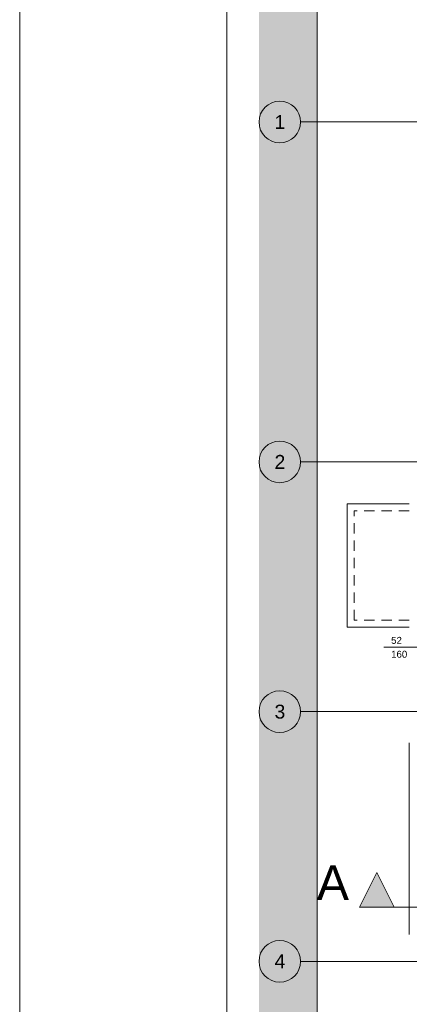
# Paper-space layout 'A-06 INWENTARYZACJA - PIĘTRO 3' of a CAD drawing. Header units: millimetres. Extents: x 0 to 500, y 0 to 350.
# Tile 2 of 12: x 0 to 56, y 133 to 275. Entities that reach past the tile are written whole.
import ezdxf
from ezdxf.xclip import XClip

# ---------------------------------------------------------------- set-up
doc = ezdxf.new("R2010")
doc.units = ezdxf.units.MM
doc.header["$MEASUREMENT"] = 0
doc.header["$XCLIPFRAME"] = 0
for name, pattern in [('ACAD_ISO03W100', [300, 120, -180]), ('DASHDOTX2', [1000, 500, -250, 0, -250]), ('Przer. długie kreski', [2.5, 1.5, -1]), ('PRZERYWANA_DU_A', [550, 350.0000000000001, -199.9999999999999])]:
    doc.linetypes.add(name, pattern=pattern)
for name, color, linetype, lineweight in [('0_Nr_pióra__2', 8, 'Continuous', 13), ('A_linie przekroju_Nr_pióra__1', 7, 'Continuous', 20), ('A_stolarka_Nr_pióra__3', 252, 'Continuous', 13), ('A_ściany_Nr_pióra__1', 7, 'Continuous', 20)]:
    doc.layers.add(name, color=color, linetype=linetype, lineweight=lineweight)
for name, color, linetype, lineweight, true_color in [('A_Arkusz_Nr_pióra__255', 7, 'Continuous', 15, 0x242424), ('A_osie_Nr_pióra__16', 7, 'Continuous', 5, 0x0f0f0f), ('A_osie_Nr_pióra__76', 7, 'Continuous', 5, 0x2d2d2d), ('A_ściany_Nr_pióra__10', 7, 'Continuous', 13, 0x4b4b4b)]:
    doc.layers.add(name, color=color, linetype=linetype, lineweight=lineweight, true_color=true_color)
doc.layers.add('A_linie przekroju', color=7, linetype='Continuous')
doc.layers.add('A_podrys', color=7, linetype='Continuous')
doc.styles.add('STYL_AUTOMATYCZNY_1', font='arial.ttf')

# ---------------------------------------------------------------- blocks, each defined once
blk = doc.blocks.new('Rysunek_1_1', base_point=(-1584.216583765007, -269.9524883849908))
at = {"linetype": 'Continuous', "lineweight": 0, "true_color": 0x484848}
blk.add_hatch(color=251, dxfattribs=at).paths.add_polyline_path([(34.52477695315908, 317.932345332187), (34.52477695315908, 114.1223486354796), (42.90954068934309, 114.1223486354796), (42.90954068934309, 317.932345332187)])
at = {"layer": 'A_linie przekroju', "linetype": 'Continuous', "lineweight": 0, "true_color": 0x000000}
blk.add_hatch(color=18, dxfattribs=at).paths.add_polyline_path([(49.00852520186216, 146.9550503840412), (54.00852520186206, 146.9550503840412), (51.50852520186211, 151.9550503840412)])
at = {"layer": '0_Nr_pióra__2', "color": 8, "linetype": 'PRZERYWANA_DU_A', "lineweight": 13, "flags": 128}
blk.add_lwpolyline([(42.90953996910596, 317.9323457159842), (42.90953996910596, 114.1223457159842)], dxfattribs=at)
at = {"layer": 'A_linie przekroju_Nr_pióra__1', "color": 7, "linetype": 'ACAD_ISO03W100', "lineweight": 20}
blk.add_line((54.00852326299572, 146.9550469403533), (284.9747516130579, 146.9550469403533), dxfattribs=at)
at = {"layer": 'A_linie przekroju_Nr_pióra__1', "color": 7, "linetype": 'Continuous', "lineweight": 20, "flags": 128}
blk.add_lwpolyline([(49.00852520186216, 146.9550503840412), (54.00852520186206, 146.9550503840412), (51.50852520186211, 151.9550503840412)], close=True, dxfattribs=at)
at = {"layer": 'A_osie_Nr_pióra__16', "color": 250, "linetype": 'DASHDOTX2', "lineweight": 5, "true_color": 0x0f0f0f}
for p, q in [((60.77585937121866, 260.1223457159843), (40.52477707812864, 260.1223469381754)), ((60.77585937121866, 211.1223457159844), (40.52477707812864, 211.1223464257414)), ((60.77585937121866, 175.1223457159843), (40.52477707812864, 175.122346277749)), ((60.77585937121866, 139.1223457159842), (40.52477707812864, 139.1223461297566))]:
    blk.add_line(p, q, dxfattribs=at)
at = {"layer": 'A_osie_Nr_pióra__76', "color": 250, "linetype": 'Continuous', "lineweight": 5, "true_color": 0x2d2d2d}
for centre in [(37.52477891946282, 260.1223457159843), (37.52477891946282, 211.1223457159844), (37.52477891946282, 175.1223457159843), (37.52477891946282, 139.1223457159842)]:
    blk.add_circle(centre, 3, dxfattribs=at)
at = {"layer": 'A_stolarka_Nr_pióra__3', "color": 252, "linetype": 'Continuous', "lineweight": 13}
blk.add_line((52.55565568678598, 184.3993082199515), (60.38710993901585, 184.3993082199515), dxfattribs=at)
at = {"layer": 'A_ściany_Nr_pióra__1', "color": 7, "linetype": 'Continuous', "lineweight": 20}
blk.add_line((56.20852506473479, 170.6013467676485), (56.20852506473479, 143.0115779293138), dxfattribs=at)
at = {"layer": 'A_ściany_Nr_pióra__10', "color": 251, "linetype": 'Continuous', "lineweight": 13, "true_color": 0x4b4b4b}
for p, q in [((56.20852506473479, 205.0923467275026), (47.24852552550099, 205.0923467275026)), ((47.24852552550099, 187.2923463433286), (47.24852552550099, 205.0923467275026)), ((56.20852506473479, 187.2923463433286), (47.24852552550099, 187.2923463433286))]:
    blk.add_line(p, q, dxfattribs=at)
at = {"layer": 'A_ściany_Nr_pióra__10', "color": 251, "linetype": 'Przer. długie kreski', "lineweight": 13, "true_color": 0x4b4b4b}
for p, q in [((56.20852506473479, 204.0923464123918), (48.2485258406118, 204.0923464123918)), ((48.2485258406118, 188.2923466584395), (48.2485258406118, 204.0923464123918)), ((56.20852506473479, 188.2923466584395), (48.2485258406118, 188.2923466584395))]:
    blk.add_line(p, q, dxfattribs=at)
at = {"layer": 'A_linie przekroju_Nr_pióra__1', "color": 7, "linetype": 'Continuous', "lineweight": 20, "insert": (47.50852520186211, 147.9550572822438), "char_height": 5, "attachment_point": 9, "style": 'STYL_AUTOMATYCZNY_1'}
blk.add_mtext('\\A1;{\\pqr;\\pt0;\\fArial|b0|i0|c238|p0;\\W1.000000;A}', dxfattribs=at)
at = {"layer": 'A_osie_Nr_pióra__76', "color": 250, "linetype": 'Continuous', "lineweight": 5, "true_color": 0x2d2d2d, "char_height": 2, "attachment_point": 1, "style": 'STYL_AUTOMATYCZNY_1'}
for s, insert in [('\\A1;{\\pql;\\pt0;\\fArial|b0|i0|c238|p0;\\W1.000000;1}', (36.76205391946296, 261.1223457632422)), ('\\A1;{\\pql;\\pt0;\\fArial|b0|i0|c238|p0;\\W1.000000;2}', (36.76205391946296, 212.1223457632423)), ('\\A1;{\\pql;\\pt0;\\fArial|b0|i0|c238|p0;\\W1.000000;3}', (36.76205391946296, 176.1223457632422)), ('\\A1;{\\pql;\\pt0;\\fArial|b0|i0|c238|p0;\\W1.000000;4}', (36.76205391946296, 140.1223457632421))]:
    blk.add_mtext(s, dxfattribs=dict(at, insert=insert))
at = {"layer": 'A_stolarka_Nr_pióra__3', "color": 252, "linetype": 'Continuous', "lineweight": 13, "char_height": 1, "attachment_point": 7, "style": 'STYL_AUTOMATYCZNY_1'}
for s, insert in [('\\A1;{\\pql;\\fArial|b0|i0|c238|p0;\\W1.000000;52}', (53.58184327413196, 184.8826405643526)), ('\\A1;{\\pql;\\fArial|b0|i0|c238|p0;\\W1.000000;160}', (53.58184327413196, 182.8826405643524))]:
    blk.add_mtext(s, dxfattribs=dict(at, insert=insert))

psp = doc.layouts.new('A-06 INWENTARYZACJA - PIĘTRO 3')

# ---------------------------------------------------------------- linework, layer by layer
at = {"layer": 'A_Arkusz_Nr_pióra__255', "color": 250, "linetype": 'Continuous', "lineweight": 15, "true_color": 0x242424}
psp.add_line((29.90003742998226, 345.1), (29.89980349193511, 4.900326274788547), dxfattribs=at)
at = {"layer": 'A_Arkusz_Nr_pióra__255', "color": 250, "linetype": 'Continuous', "lineweight": 15, "true_color": 0x242424, "flags": 128}
psp.add_lwpolyline([(0, 350), (500, 350), (500, 1.151167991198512e-14), (0, 1.151167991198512e-14)], close=True, dxfattribs=at)

# ---------------------------------------------------------------- block references
at = {"layer": 'A_podrys', "color": 37, "linetype": 'Continuous', "lineweight": 5, "true_color": 0x656532}
ref = psp.add_blockref('Rysunek_1_1', (-1584.216583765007, -269.9524883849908), dxfattribs=at)
XClip(ref).set_block_clipping_path([(34.52477891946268, 114.1223457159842), (284.974750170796, 317.9323457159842)])

doc.saveas('drawing.dxf')
